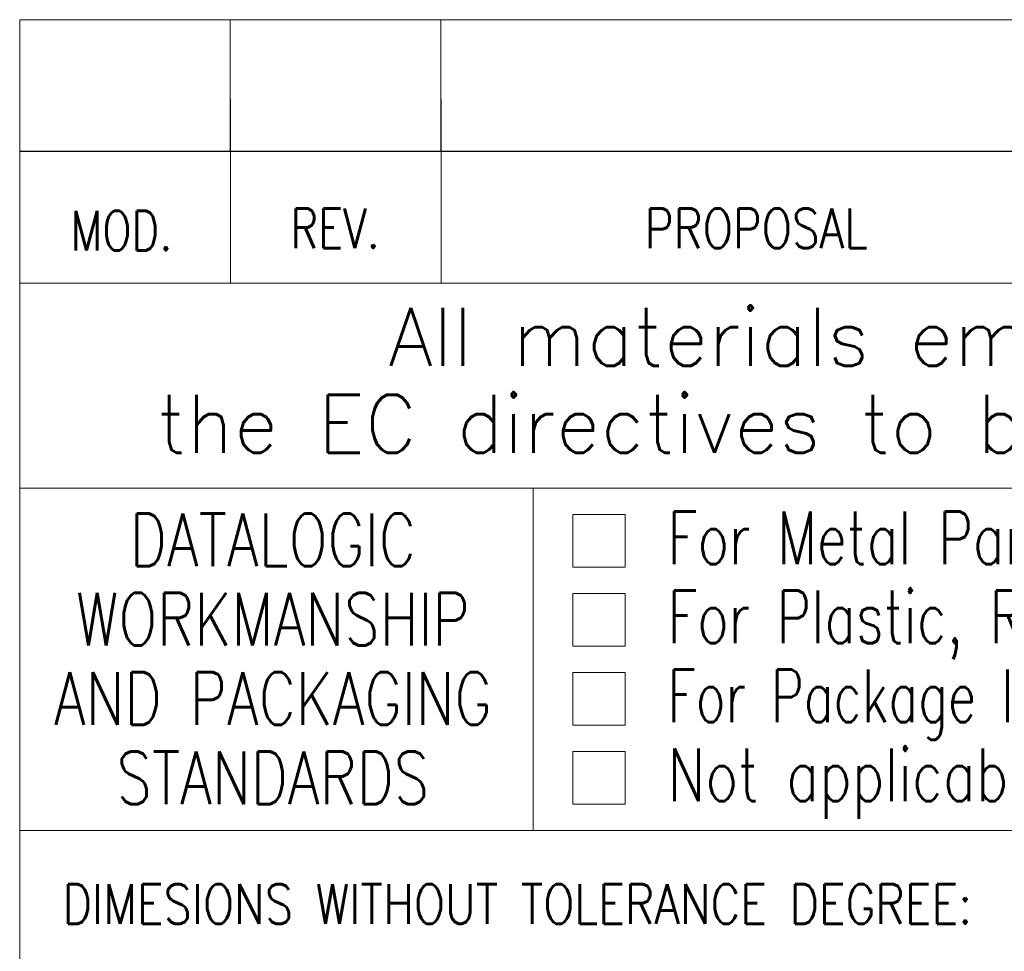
# Model space of a CAD drawing. Header units: millimetres. Extents: x 4 to 836, y 5 to 589.
# Tile 43 of 154: x 646 to 683, y 40 to 76. Entities that reach past the tile are written whole.
import ezdxf

# ---------------------------------------------------------------- set-up
doc = ezdxf.new("R2010")
doc.units = ezdxf.units.MM
doc.layers.add('1', color=7, linetype='Continuous', true_color=0xffffff)
doc.layers.add('256', color=7, linetype='Continuous', true_color=0xffffff)
doc.styles.add('blockfont', font='simplex.shx')

# ---------------------------------------------------------------- blocks, each defined once
blk = doc.blocks.new('TabularNote1')
at = {"layer": '1', "color": 172, "linetype": 'Continuous', "lineweight": 18}
for p, q in [((0, 5), (8, 5)), ((0, 5), (0, 0)), ((8, 5), (8, 0)), ((8, 5), (16, 5)), ((16, 5), (16, 0)), ((16, 5), (40, 5)), ((0, 0), (8, 0)), ((8, 0), (16, 0)), ((16, 0), (40, 0))]:
    blk.add_line(p, q, dxfattribs=at)

msp = doc.modelspace()

# ---------------------------------------------------------------- linework, layer by layer
at = {"layer": '1', "color": 4, "linetype": 'Continuous', "lineweight": 18}
for p, q in [((665.5, 58), (665.5, 45)), ((669, 54), (667, 54))]:
    msp.add_line(p, q, dxfattribs=at)
at = {"layer": '256', "color": 4, "linetype": 'Continuous', "lineweight": 18}
for p, q in [((654, 72.794), (654, 65.794)), ((662, 72.794), (662, 65.794)), ((646, 70.794), (836, 70.794)), ((669, 57), (667, 57)), ((667, 57), (667, 55)), ((669, 57), (669, 55)), ((669, 55), (667, 55)), ((667, 54), (667, 52)), ((669, 54), (669, 52)), ((669, 52), (667, 52)), ((667, 51), (667, 49)), ((669, 51), (667, 51)), ((669, 51), (669, 49)), ((669, 49), (667, 49)), ((669, 48), (667, 48)), ((667, 48), (667, 46)), ((669, 48), (669, 46)), ((669, 46), (667, 46))]:
    msp.add_line(p, q, dxfattribs=at)
at = {"layer": '256', "color": 3, "linetype": 'Continuous', "lineweight": 18}
for p, q in [((646, 70.794), (646, 5)), ((646, 65.794), (836, 65.794)), ((646, 58), (654, 58)), ((654, 58), (662, 58)), ((662, 58), (686, 58)), ((646, 45), (654, 45)), ((654, 45), (662, 45)), ((662, 45), (686, 45))]:
    msp.add_line(p, q, dxfattribs=at)

# ---------------------------------------------------------------- block references
at = {"layer": '1', "color": 172, "linetype": 'Continuous', "lineweight": 18}
msp.add_blockref('TabularNote1', (645.997, 70.806), dxfattribs=at)

# ---------------------------------------------------------------- texts
at = {"layer": '1', "color": 3, "linetype": 'Continuous', "lineweight": 25, "char_height": 2.021, "attachment_point": 7, "line_spacing_factor": 0.903614, "style": 'blockfont'}
for insert in [(666.834, 54.438), (666.834, 51.438), (666.834, 48.438), (666.834, 45.438)]:
    msp.add_mtext('\\W1.0000;', dxfattribs=dict(at, insert=insert))
at = {"layer": '256', "color": 1, "linetype": 'Continuous', "lineweight": 13, "char_height": 2, "attachment_point": 7, "line_spacing_factor": 0.903614, "style": 'blockfont'}
for insert in [(649.162, 71.167), (657.24, 71.066), (673.234, 70.926)]:
    msp.add_mtext('\\W0.9844; ', dxfattribs=dict(at, insert=insert))
at = {"layer": '256', "color": 4, "linetype": 'Continuous', "lineweight": 13, "char_height": 1.5, "attachment_point": 7, "line_spacing_factor": 0.903614, "style": 'blockfont'}
for s, insert in [('\\W0.7821;MOD.', (647.931, 67.039)), ('\\W0.7742;REV.', (656.289, 67.126)), ('\\W0.8132;PROPOSAL', (669.739, 67.126)), ('\\W0.8308;DIMESIONS WITHOUT TOLERANCE DEGREE:', (647.621, 41.451))]:
    msp.add_mtext(s, dxfattribs=dict(at, insert=insert))
at = {"layer": '256', "color": 3, "linetype": 'Continuous', "lineweight": 13, "line_spacing_factor": 0.903614, "style": 'blockfont'}
for s, insert, char_height, attachment_point in [('\\W0.9988;All materials employed have to be selected among RoHS compliant materials:', (660.003, 61.917), 2.2, 7), ('\\W0.9983;the EC directives to be referred to are 2002/95/EC and correlated subsequent ones.', (651.203, 58.617), 2.2, 7), ('\\W0.7821;DATALOGIC\\PWORKMANSHIP\\PAND PACKAGING\\PSTANDARDS', (655.612, 46), 2, 8), ('\\W0.7354;For Metal Parts last revision issued of GM_SSM_010_SPM. Unless otherwise specified, surfaces shall be category', (670.606, 54.444), 2, 7), ('\\W0.7316;For Plastic, Rubber and Overmold Parts last revision issued of GM_SSM_004_SPP. Unless otherwise specified, surfaces shall be category', (670.606, 51.444), 2, 7), ('\\W0.6940;For Package last revision issued of GM_SSM_002_SPS and GM_SSM_007_SPI.', (670.606, 48.444), 2, 7), ('\\W0.7629;Not applicables', (670.606, 45.444), 2, 7)]:
    msp.add_mtext(s, dxfattribs=dict(at, insert=insert, char_height=char_height, attachment_point=attachment_point))

doc.saveas('drawing.dxf')
